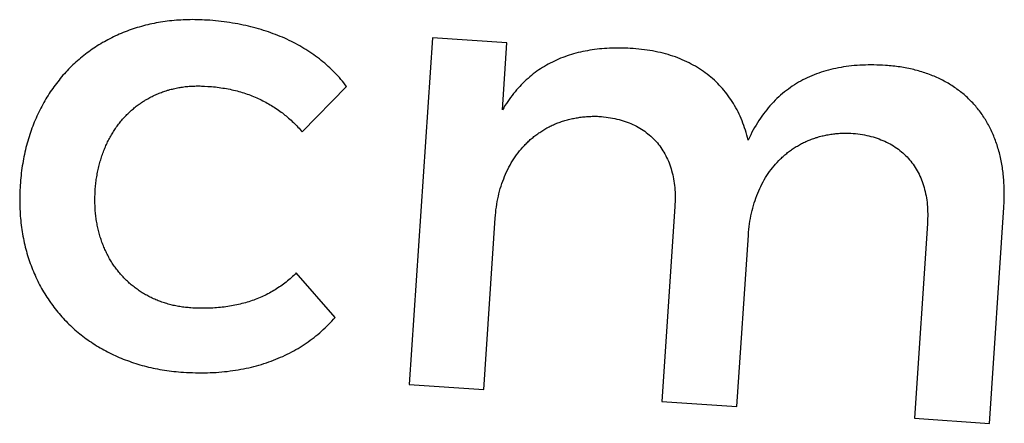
# Model space of a CAD drawing. Extents: x 11880 to 25577, y 6756 to 10446.
# Tile 86 of 87: x 24990 to 25119, y 7689 to 7742. Entities that reach past the tile are written whole.
import ezdxf

# ---------------------------------------------------------------- set-up
doc = ezdxf.new("R2010")
doc.units = 0
doc.header["$MEASUREMENT"] = 0
doc.layers.add('HAIRLINE', color=178, linetype='CONTINUOUS')

msp = doc.modelspace()

# ---------------------------------------------------------------- linework, layer by layer
at = {"layer": 'HAIRLINE'}
for points in [[(25014.39, 7741.99), (25014.07, 7742.01), (25013.76, 7742.03), (25013.44, 7742.04), (25013.13, 7742.05), (25012.82, 7742.05), (25012.51, 7742.06), (25012.2, 7742.05), (25011.9, 7742.05), (25011.59, 7742.04), (25011.29, 7742.03), (25010.99, 7742.01), (25010.69, 7742), (25010.39, 7741.97), (25010.09, 7741.95), (25009.79, 7741.92), (25009.5, 7741.89), (25009.2, 7741.85), (25008.91, 7741.81), (25008.62, 7741.77), (25008.33, 7741.72), (25008.04, 7741.68), (25007.76, 7741.62), (25007.47, 7741.57), (25007.19, 7741.51), (25006.91, 7741.45), (25006.63, 7741.38), (25006.36, 7741.32), (25006.08, 7741.24), (25005.81, 7741.17), (25005.53, 7741.09), (25005.26, 7741.01), (25004.99, 7740.93), (25004.73, 7740.84), (25004.46, 7740.75), (25004.2, 7740.66), (25003.94, 7740.56), (25003.68, 7740.46), (25003.42, 7740.36), (25003.17, 7740.25), (25002.91, 7740.15), (25002.66, 7740.03), (25002.41, 7739.92), (25002.16, 7739.8), (25001.92, 7739.68), (25001.67, 7739.56), (25001.43, 7739.43), (25001.19, 7739.3), (25000.95, 7739.17), (25000.72, 7739.04), (25000.48, 7738.9), (25000.25, 7738.76), (25000.02, 7738.61), (24999.79, 7738.47), (24999.57, 7738.32), (24999.34, 7738.17), (24999.12, 7738.01), (24998.9, 7737.85), (24998.69, 7737.69), (24998.47, 7737.53), (24998.26, 7737.36), (24998.05, 7737.19), (24997.84, 7737.02), (24997.64, 7736.85), (24997.43, 7736.67), (24997.23, 7736.49), (24997.03, 7736.31), (24996.84, 7736.12), (24996.64, 7735.94), (24996.45, 7735.75), (24996.26, 7735.55), (24996.08, 7735.36), (24995.89, 7735.16), (24995.71, 7734.96), (24995.53, 7734.76), (24995.35, 7734.55), (24995.18, 7734.34), (24995.01, 7734.13), (24994.84, 7733.92), (24994.67, 7733.7), (24994.5, 7733.48), (24994.34, 7733.26), (24994.18, 7733.04), (24994.03, 7732.81), (24993.87, 7732.59), (24993.72, 7732.36), (24993.57, 7732.12), (24993.43, 7731.89), (24993.28, 7731.65), (24993.14, 7731.41), (24993, 7731.17), (24992.87, 7730.92), (24992.74, 7730.68), (24992.61, 7730.43), (24992.48, 7730.17), (24992.35, 7729.92), (24992.23, 7729.66), (24992.11, 7729.41), (24992, 7729.14), (24991.88, 7728.88), (24991.77, 7728.62), (24991.67, 7728.35), (24991.56, 7728.08), (24991.46, 7727.81), (24991.36, 7727.53), (24991.27, 7727.26), (24991.17, 7726.98), (24991.09, 7726.7), (24991, 7726.42), (24990.92, 7726.13), (24990.83, 7725.85), (24990.76, 7725.56), (24990.68, 7725.27), (24990.61, 7724.97), (24990.54, 7724.68), (24990.48, 7724.38), (24990.42, 7724.08), (24990.36, 7723.78), (24990.3, 7723.48), (24990.25, 7723.17), (24990.2, 7722.87), (24990.15, 7722.56), (24990.11, 7722.25), (24990.07, 7721.94), (24990.03, 7721.62), (24990, 7721.31), (24989.97, 7720.99), (24989.95, 7720.67), (24989.92, 7720.35), (24989.9, 7720.03), (24989.89, 7719.71), (24989.87, 7719.39), (24989.86, 7719.07), (24989.86, 7718.76), (24989.86, 7718.45), (24989.86, 7718.14), (24989.86, 7717.83), (24989.87, 7717.52), (24989.88, 7717.21), (24989.9, 7716.9), (24989.92, 7716.6), (24989.94, 7716.3), (24989.96, 7716), (24989.99, 7715.7), (24990.02, 7715.4), (24990.06, 7715.1), (24990.1, 7714.81), (24990.14, 7714.52), (24990.19, 7714.23), (24990.23, 7713.94), (24990.29, 7713.65), (24990.34, 7713.36), (24990.4, 7713.08), (24990.46, 7712.79), (24990.52, 7712.51), (24990.59, 7712.23), (24990.66, 7711.96), (24990.74, 7711.68), (24990.81, 7711.41), (24990.89, 7711.14), (24990.98, 7710.87), (24991.06, 7710.6), (24991.15, 7710.33), (24991.25, 7710.07), (24991.34, 7709.8), (24991.44, 7709.54), (24991.54, 7709.28), (24991.65, 7709.03), (24991.76, 7708.77), (24991.87, 7708.52), (24991.98, 7708.27), (24992.1, 7708.02), (24992.22, 7707.77), (24992.34, 7707.53), (24992.46, 7707.29), (24992.59, 7707.05), (24992.72, 7706.81), (24992.86, 7706.57), (24992.99, 7706.34), (24993.13, 7706.1), (24993.28, 7705.87), (24993.42, 7705.65), (24993.57, 7705.42), (24993.72, 7705.2), (24993.88, 7704.97), (24994.03, 7704.76), (24994.19, 7704.54), (24994.35, 7704.32), (24994.52, 7704.11), (24994.69, 7703.9), (24994.86, 7703.69), (24995.03, 7703.49), (24995.2, 7703.28), (24995.38, 7703.08), (24995.56, 7702.89), (24995.75, 7702.69), (24995.93, 7702.5), (24996.12, 7702.3), (24996.31, 7702.11), (24996.51, 7701.93), (24996.7, 7701.74), (24996.9, 7701.56), (24997.1, 7701.38), (24997.31, 7701.21), (24997.51, 7701.03), (24997.72, 7700.86), (24997.93, 7700.69), (24998.15, 7700.53), (24998.36, 7700.36), (24998.58, 7700.2), (24998.8, 7700.04), (24999.02, 7699.89), (24999.25, 7699.73), (24999.48, 7699.58), (24999.71, 7699.43), (24999.94, 7699.29), (25000.18, 7699.14), (25000.41, 7699), (25000.65, 7698.87), (25000.89, 7698.73), (25001.14, 7698.6), (25001.38, 7698.47), (25001.63, 7698.34), (25001.88, 7698.22), (25002.14, 7698.1), (25002.39, 7697.98), (25002.65, 7697.87), (25002.91, 7697.75), (25003.17, 7697.65), (25003.43, 7697.54), (25003.7, 7697.44), (25003.97, 7697.33), (25004.24, 7697.24), (25004.51, 7697.14), (25004.78, 7697.05), (25005.06, 7696.96), (25005.34, 7696.88), (25005.62, 7696.79), (25005.9, 7696.71), (25006.18, 7696.64), (25006.47, 7696.56), (25006.76, 7696.49), (25007.05, 7696.42), (25007.34, 7696.36), (25007.63, 7696.3), (25007.93, 7696.24), (25008.23, 7696.18), (25008.53, 7696.13), (25008.83, 7696.08), (25009.13, 7696.04), (25009.44, 7696), (25009.75, 7695.96), (25010.05, 7695.92), (25010.36, 7695.89), (25010.68, 7695.86), (25010.99, 7695.83), (25011.31, 7695.81), (25011.71, 7695.79), (25012.11, 7695.77), (25012.51, 7695.75), (25012.9, 7695.74), (25013.3, 7695.73), (25013.69, 7695.73), (25014.07, 7695.74), (25014.46, 7695.74), (25014.84, 7695.76), (25015.22, 7695.77), (25015.59, 7695.79), (25015.97, 7695.82), (25016.34, 7695.85), (25016.71, 7695.89), (25017.07, 7695.92), (25017.43, 7695.97), (25017.79, 7696.02), (25018.15, 7696.07), (25018.5, 7696.13), (25018.85, 7696.19), (25019.2, 7696.25), (25019.54, 7696.33), (25019.88, 7696.4), (25020.22, 7696.48), (25020.56, 7696.56), (25020.89, 7696.65), (25021.22, 7696.74), (25021.54, 7696.84), (25021.87, 7696.94), (25022.19, 7697.04), (25022.5, 7697.15), (25022.82, 7697.26), (25023.13, 7697.38), (25023.44, 7697.5), (25023.74, 7697.63), (25024.04, 7697.76), (25024.34, 7697.89), (25024.64, 7698.03), (25024.93, 7698.17), (25025.22, 7698.32), (25025.51, 7698.47), (25025.79, 7698.62), (25026.07, 7698.78), (25026.35, 7698.94), (25026.62, 7699.11), (25026.89, 7699.28), (25027.16, 7699.45), (25027.42, 7699.63), (25027.68, 7699.81), (25027.94, 7699.99), (25028.2, 7700.18), (25028.45, 7700.38), (25028.69, 7700.57), (25028.94, 7700.77), (25029.18, 7700.98), (25029.42, 7701.19), (25029.65, 7701.4), (25029.88, 7701.61), (25030.11, 7701.83), (25030.34, 7702.06), (25030.56, 7702.28), (25030.77, 7702.51), (25030.99, 7702.75), (25031.2, 7702.99), (25026.09, 7708.83), (25025.94, 7708.67), (25025.78, 7708.51), (25025.62, 7708.36), (25025.45, 7708.21), (25025.29, 7708.07), (25025.12, 7707.92), (25024.95, 7707.78), (25024.78, 7707.64), (25024.61, 7707.5), (25024.43, 7707.37), (25024.26, 7707.24), (25024.08, 7707.11), (25023.9, 7706.99), (25023.71, 7706.86), (25023.53, 7706.75), (25023.34, 7706.63), (25023.15, 7706.51), (25022.96, 7706.4), (25022.77, 7706.29), (25022.58, 7706.19), (25022.38, 7706.08), (25022.18, 7705.98), (25021.98, 7705.88), (25021.78, 7705.79), (25021.58, 7705.7), (25021.37, 7705.61), (25021.16, 7705.52), (25020.95, 7705.43), (25020.74, 7705.35), (25020.53, 7705.27), (25020.32, 7705.2), (25020.1, 7705.12), (25019.88, 7705.05), (25019.66, 7704.98), (25019.44, 7704.92), (25019.22, 7704.86), (25018.99, 7704.8), (25018.77, 7704.74), (25018.54, 7704.69), (25018.31, 7704.64), (25018.07, 7704.59), (25017.84, 7704.54), (25017.61, 7704.5), (25017.37, 7704.46), (25017.13, 7704.42), (25016.89, 7704.39), (25016.65, 7704.35), (25016.41, 7704.33), (25016.16, 7704.3), (25015.91, 7704.28), (25015.67, 7704.26), (25015.42, 7704.24), (25015.16, 7704.22), (25014.91, 7704.21), (25014.66, 7704.2), (25014.4, 7704.2), (25014.14, 7704.19), (25013.88, 7704.19), (25013.62, 7704.19), (25013.36, 7704.2), (25013.1, 7704.21), (25012.83, 7704.22), (25012.57, 7704.23), (25012.3, 7704.25), (25012.12, 7704.26), (25011.93, 7704.28), (25011.75, 7704.29), (25011.57, 7704.31), (25011.39, 7704.34), (25011.21, 7704.36), (25011.03, 7704.39), (25010.86, 7704.41), (25010.68, 7704.44), (25010.5, 7704.48), (25010.33, 7704.51), (25010.16, 7704.54), (25009.99, 7704.58), (25009.82, 7704.62), (25009.65, 7704.66), (25009.48, 7704.71), (25009.31, 7704.75), (25009.14, 7704.8), (25008.98, 7704.85), (25008.82, 7704.9), (25008.65, 7704.96), (25008.49, 7705.01), (25008.33, 7705.07), (25008.17, 7705.13), (25008.01, 7705.19), (25007.86, 7705.25), (25007.7, 7705.32), (25007.55, 7705.38), (25007.39, 7705.45), (25007.24, 7705.52), (25007.09, 7705.59), (25006.94, 7705.67), (25006.79, 7705.74), (25006.64, 7705.82), (25006.5, 7705.9), (25006.35, 7705.98), (25006.21, 7706.06), (25006.07, 7706.15), (25005.93, 7706.23), (25005.79, 7706.32), (25005.65, 7706.41), (25005.51, 7706.5), (25005.38, 7706.6), (25005.24, 7706.69), (25005.11, 7706.79), (25004.98, 7706.89), (25004.85, 7706.99), (25004.72, 7707.09), (25004.59, 7707.19), (25004.47, 7707.29), (25004.34, 7707.4), (25004.22, 7707.51), (25004.1, 7707.62), (25003.98, 7707.73), (25003.86, 7707.84), (25003.74, 7707.96), (25003.63, 7708.07), (25003.51, 7708.19), (25003.4, 7708.31), (25003.29, 7708.43), (25003.18, 7708.55), (25003.07, 7708.67), (25002.97, 7708.8), (25002.86, 7708.93), (25002.76, 7709.05), (25002.66, 7709.18), (25002.56, 7709.31), (25002.46, 7709.45), (25002.36, 7709.58), (25002.26, 7709.72), (25002.17, 7709.85), (25002.08, 7709.99), (25001.99, 7710.13), (25001.9, 7710.27), (25001.81, 7710.41), (25001.72, 7710.56), (25001.64, 7710.7), (25001.56, 7710.85), (25001.48, 7711), (25001.4, 7711.15), (25001.32, 7711.3), (25001.24, 7711.45), (25001.17, 7711.6), (25001.1, 7711.76), (25001.03, 7711.91), (25000.96, 7712.07), (25000.89, 7712.23), (25000.83, 7712.39), (25000.76, 7712.55), (25000.7, 7712.71), (25000.64, 7712.87), (25000.58, 7713.04), (25000.53, 7713.2), (25000.47, 7713.37), (25000.42, 7713.54), (25000.37, 7713.71), (25000.32, 7713.88), (25000.27, 7714.05), (25000.23, 7714.22), (25000.18, 7714.39), (25000.14, 7714.57), (25000.1, 7714.75), (25000.06, 7714.92), (25000.03, 7715.1), (24999.99, 7715.28), (24999.96, 7715.46), (24999.93, 7715.64), (24999.9, 7715.83), (24999.87, 7716.01), (24999.85, 7716.19), (24999.83, 7716.38), (24999.81, 7716.57), (24999.79, 7716.76), (24999.77, 7716.94), (24999.76, 7717.13), (24999.75, 7717.32), (24999.74, 7717.52), (24999.73, 7717.71), (24999.72, 7717.9), (24999.72, 7718.1), (24999.71, 7718.29), (24999.71, 7718.49), (24999.72, 7718.69), (24999.72, 7718.89), (24999.73, 7719.09), (24999.73, 7719.29), (24999.74, 7719.49), (24999.76, 7719.69), (24999.77, 7719.89), (24999.79, 7720.09), (24999.81, 7720.29), (24999.83, 7720.49), (24999.85, 7720.69), (24999.87, 7720.88), (24999.9, 7721.08), (24999.93, 7721.27), (24999.96, 7721.46), (24999.99, 7721.66), (25000.02, 7721.85), (25000.06, 7722.03), (25000.1, 7722.22), (25000.14, 7722.41), (25000.18, 7722.59), (25000.22, 7722.78), (25000.27, 7722.96), (25000.31, 7723.14), (25000.36, 7723.32), (25000.41, 7723.5), (25000.47, 7723.68), (25000.52, 7723.85), (25000.58, 7724.03), (25000.63, 7724.2), (25000.69, 7724.37), (25000.75, 7724.54), (25000.82, 7724.71), (25000.88, 7724.88), (25000.95, 7725.05), (25001.02, 7725.21), (25001.09, 7725.38), (25001.16, 7725.54), (25001.23, 7725.7), (25001.3, 7725.86), (25001.38, 7726.02), (25001.46, 7726.17), (25001.54, 7726.33), (25001.62, 7726.48), (25001.7, 7726.63), (25001.79, 7726.79), (25001.87, 7726.93), (25001.96, 7727.08), (25002.05, 7727.23), (25002.14, 7727.37), (25002.23, 7727.52), (25002.33, 7727.66), (25002.42, 7727.8), (25002.52, 7727.94), (25002.62, 7728.08), (25002.72, 7728.21), (25002.82, 7728.35), (25002.92, 7728.48), (25003.02, 7728.61), (25003.13, 7728.74), (25003.24, 7728.87), (25003.35, 7728.99), (25003.46, 7729.12), (25003.57, 7729.24), (25003.68, 7729.36), (25003.79, 7729.48), (25003.91, 7729.6), (25004.03, 7729.72), (25004.14, 7729.83), (25004.26, 7729.94), (25004.39, 7730.06), (25004.51, 7730.17), (25004.63, 7730.27), (25004.76, 7730.38), (25004.88, 7730.48), (25005.01, 7730.59), (25005.14, 7730.69), (25005.27, 7730.79), (25005.4, 7730.89), (25005.53, 7730.98), (25005.67, 7731.08), (25005.8, 7731.17), (25005.94, 7731.26), (25006.07, 7731.35), (25006.21, 7731.43), (25006.35, 7731.52), (25006.49, 7731.6), (25006.63, 7731.69), (25006.78, 7731.76), (25006.92, 7731.84), (25007.07, 7731.92), (25007.21, 7731.99), (25007.36, 7732.07), (25007.51, 7732.14), (25007.66, 7732.2), (25007.81, 7732.27), (25007.96, 7732.34), (25008.12, 7732.4), (25008.27, 7732.46), (25008.43, 7732.52), (25008.58, 7732.58), (25008.74, 7732.63), (25008.9, 7732.69), (25009.06, 7732.74), (25009.22, 7732.79), (25009.38, 7732.83), (25009.54, 7732.88), (25009.7, 7732.92), (25009.87, 7732.96), (25010.03, 7733), (25010.2, 7733.04), (25010.36, 7733.08), (25010.53, 7733.11), (25010.7, 7733.14), (25010.87, 7733.17), (25011.04, 7733.2), (25011.21, 7733.22), (25011.38, 7733.25), (25011.56, 7733.27), (25011.73, 7733.29), (25011.9, 7733.3), (25012.08, 7733.32), (25012.25, 7733.33), (25012.43, 7733.34), (25012.61, 7733.35), (25012.79, 7733.35), (25012.97, 7733.36), (25013.15, 7733.36), (25013.33, 7733.36), (25013.51, 7733.36), (25013.69, 7733.35), (25013.87, 7733.35), (25014.06, 7733.34), (25014.5, 7733.31), (25014.75, 7733.29), (25015, 7733.27), (25015.25, 7733.25), (25015.5, 7733.23), (25015.75, 7733.2), (25015.99, 7733.16), (25016.24, 7733.13), (25016.48, 7733.09), (25016.72, 7733.05), (25016.95, 7733.01), (25017.19, 7732.97), (25017.42, 7732.92), (25017.66, 7732.87), (25017.89, 7732.81), (25018.12, 7732.76), (25018.34, 7732.7), (25018.57, 7732.64), (25018.79, 7732.57), (25019.01, 7732.51), (25019.23, 7732.44), (25019.45, 7732.37), (25019.66, 7732.29), (25019.88, 7732.22), (25020.09, 7732.14), (25020.3, 7732.06), (25020.51, 7731.97), (25020.71, 7731.89), (25020.92, 7731.8), (25021.12, 7731.71), (25021.32, 7731.62), (25021.52, 7731.52), (25021.72, 7731.42), (25021.91, 7731.32), (25022.1, 7731.22), (25022.3, 7731.11), (25022.48, 7731.01), (25022.67, 7730.9), (25022.86, 7730.79), (25023.04, 7730.67), (25023.22, 7730.56), (25023.4, 7730.44), (25023.58, 7730.32), (25023.76, 7730.2), (25023.93, 7730.07), (25024.11, 7729.94), (25024.28, 7729.82), (25024.45, 7729.69), (25024.61, 7729.55), (25024.78, 7729.42), (25024.94, 7729.28), (25025.1, 7729.14), (25025.26, 7729), (25025.42, 7728.86), (25025.58, 7728.71), (25025.73, 7728.57), (25025.88, 7728.42), (25026.03, 7728.27), (25026.18, 7728.12), (25026.33, 7727.96), (25026.47, 7727.81), (25026.62, 7727.65), (25026.76, 7727.49), (25026.9, 7727.33), (25032.71, 7733.3), (25032.52, 7733.53), (25032.34, 7733.77), (25032.15, 7734), (25031.95, 7734.22), (25031.76, 7734.45), (25031.56, 7734.67), (25031.35, 7734.89), (25031.15, 7735.1), (25030.94, 7735.32), (25030.72, 7735.52), (25030.5, 7735.73), (25030.28, 7735.93), (25030.06, 7736.13), (25029.83, 7736.33), (25029.6, 7736.53), (25029.37, 7736.72), (25029.13, 7736.9), (25028.89, 7737.09), (25028.64, 7737.27), (25028.4, 7737.45), (25028.15, 7737.62), (25027.89, 7737.8), (25027.64, 7737.97), (25027.38, 7738.13), (25027.11, 7738.29), (25026.84, 7738.45), (25026.57, 7738.61), (25026.3, 7738.76), (25026.02, 7738.91), (25025.74, 7739.06), (25025.46, 7739.2), (25025.18, 7739.34), (25024.89, 7739.48), (25024.59, 7739.61), (25024.3, 7739.74), (25024, 7739.87), (25023.7, 7739.99), (25023.39, 7740.11), (25023.08, 7740.22), (25022.77, 7740.34), (25022.46, 7740.45), (25022.14, 7740.55), (25021.82, 7740.65), (25021.5, 7740.75), (25021.17, 7740.85), (25020.84, 7740.94), (25020.51, 7741.03), (25020.17, 7741.12), (25019.83, 7741.2), (25019.49, 7741.28), (25019.14, 7741.35), (25018.8, 7741.42), (25018.45, 7741.49), (25018.09, 7741.55), (25017.73, 7741.61), (25017.37, 7741.67), (25017.01, 7741.72), (25016.65, 7741.77), (25016.28, 7741.82), (25015.91, 7741.86), (25015.53, 7741.9), (25015.15, 7741.93), (25014.77, 7741.97)], [(25103.33, 7736.06), (25102.95, 7736.08), (25102.56, 7736.1), (25102.18, 7736.11), (25101.8, 7736.12), (25101.43, 7736.12), (25101.05, 7736.12), (25100.69, 7736.11), (25100.32, 7736.1), (25099.96, 7736.08), (25099.6, 7736.06), (25099.24, 7736.03), (25098.88, 7735.99), (25098.53, 7735.95), (25098.19, 7735.91), (25097.84, 7735.86), (25097.5, 7735.8), (25097.16, 7735.74), (25096.83, 7735.67), (25096.5, 7735.6), (25096.17, 7735.52), (25095.85, 7735.44), (25095.52, 7735.35), (25095.21, 7735.26), (25094.89, 7735.16), (25094.58, 7735.05), (25094.27, 7734.94), (25093.97, 7734.82), (25093.67, 7734.7), (25093.37, 7734.57), (25093.08, 7734.43), (25092.79, 7734.29), (25092.5, 7734.15), (25092.22, 7734), (25091.94, 7733.84), (25091.66, 7733.67), (25091.39, 7733.5), (25091.12, 7733.33), (25090.86, 7733.15), (25090.6, 7732.96), (25090.34, 7732.77), (25090.09, 7732.57), (25089.84, 7732.36), (25089.59, 7732.15), (25089.35, 7731.93), (25089.11, 7731.71), (25088.87, 7731.48), (25088.64, 7731.24), (25088.42, 7731), (25088.19, 7730.75), (25087.97, 7730.5), (25087.76, 7730.24), (25087.55, 7729.97), (25087.34, 7729.69), (25087.14, 7729.41), (25086.94, 7729.13), (25086.74, 7728.84), (25086.55, 7728.54), (25086.36, 7728.23), (25086.18, 7727.92), (25086, 7727.6), (25085.83, 7727.28), (25085.66, 7726.94), (25085.49, 7726.61), (25085.33, 7726.26), (25085.25, 7726.59), (25085.16, 7726.92), (25085.07, 7727.24), (25084.97, 7727.56), (25084.87, 7727.87), (25084.76, 7728.18), (25084.65, 7728.48), (25084.53, 7728.79), (25084.41, 7729.08), (25084.28, 7729.38), (25084.15, 7729.66), (25084.01, 7729.95), (25083.87, 7730.23), (25083.72, 7730.5), (25083.56, 7730.78), (25083.41, 7731.04), (25083.24, 7731.31), (25083.07, 7731.57), (25082.9, 7731.82), (25082.72, 7732.07), (25082.54, 7732.32), (25082.35, 7732.56), (25082.16, 7732.79), (25081.96, 7733.02), (25081.76, 7733.25), (25081.55, 7733.47), (25081.34, 7733.69), (25081.12, 7733.91), (25080.9, 7734.11), (25080.67, 7734.32), (25080.44, 7734.52), (25080.2, 7734.71), (25079.96, 7734.9), (25079.71, 7735.09), (25079.46, 7735.27), (25079.21, 7735.44), (25078.95, 7735.61), (25078.68, 7735.78), (25078.41, 7735.94), (25078.14, 7736.09), (25077.86, 7736.24), (25077.58, 7736.39), (25077.29, 7736.53), (25077, 7736.67), (25076.7, 7736.8), (25076.4, 7736.92), (25076.1, 7737.04), (25075.79, 7737.16), (25075.47, 7737.26), (25075.15, 7737.37), (25074.83, 7737.47), (25074.5, 7737.56), (25074.17, 7737.65), (25073.83, 7737.73), (25073.49, 7737.81), (25073.15, 7737.88), (25072.8, 7737.95), (25072.45, 7738.01), (25072.09, 7738.07), (25071.73, 7738.12), (25071.36, 7738.16), (25070.99, 7738.2), (25070.62, 7738.24), (25070.24, 7738.27), (25069.88, 7738.29), (25069.54, 7738.3), (25069.19, 7738.32), (25068.84, 7738.33), (25068.5, 7738.33), (25068.16, 7738.33), (25067.82, 7738.33), (25067.49, 7738.32), (25067.15, 7738.31), (25066.82, 7738.29), (25066.5, 7738.27), (25066.17, 7738.24), (25065.85, 7738.21), (25065.53, 7738.18), (25065.21, 7738.14), (25064.89, 7738.09), (25064.58, 7738.04), (25064.27, 7737.99), (25063.96, 7737.93), (25063.66, 7737.87), (25063.35, 7737.8), (25063.05, 7737.73), (25062.76, 7737.66), (25062.46, 7737.57), (25062.17, 7737.49), (25061.88, 7737.4), (25061.59, 7737.3), (25061.31, 7737.2), (25061.03, 7737.1), (25060.75, 7736.99), (25060.48, 7736.87), (25060.2, 7736.76), (25059.93, 7736.63), (25059.67, 7736.5), (25059.4, 7736.37), (25059.14, 7736.23), (25058.88, 7736.08), (25058.63, 7735.93), (25058.38, 7735.78), (25058.13, 7735.62), (25057.88, 7735.46), (25057.64, 7735.29), (25057.4, 7735.11), (25057.17, 7734.93), (25056.93, 7734.75), (25056.7, 7734.56), (25056.48, 7734.36), (25056.25, 7734.16), (25056.03, 7733.96), (25055.81, 7733.74), (25055.6, 7733.53), (25055.39, 7733.31), (25055.18, 7733.08), (25054.98, 7732.85), (25054.78, 7732.61), (25054.58, 7732.36), (25054.38, 7732.11), (25054.19, 7731.86), (25054.01, 7731.6), (25053.82, 7731.33), (25053.64, 7731.06), (25053.46, 7730.79), (25053.29, 7730.5), (25053.12, 7730.22), (25053.71, 7739.02), (25043.96, 7739.68), (25040.92, 7694.18), (25050.67, 7693.53), (25052.17, 7716.02), (25052.2, 7716.39), (25052.24, 7716.76), (25052.28, 7717.12), (25052.33, 7717.48), (25052.38, 7717.84), (25052.44, 7718.19), (25052.51, 7718.54), (25052.59, 7718.89), (25052.67, 7719.23), (25052.75, 7719.57), (25052.85, 7719.9), (25052.95, 7720.23), (25053.06, 7720.55), (25053.17, 7720.87), (25053.29, 7721.19), (25053.41, 7721.5), (25053.54, 7721.8), (25053.68, 7722.11), (25053.82, 7722.4), (25053.97, 7722.69), (25054.13, 7722.98), (25054.29, 7723.26), (25054.46, 7723.54), (25054.63, 7723.81), (25054.81, 7724.08), (25054.99, 7724.34), (25055.18, 7724.59), (25055.38, 7724.84), (25055.58, 7725.08), (25055.79, 7725.32), (25055.89, 7725.44), (25056, 7725.55), (25056.11, 7725.67), (25056.22, 7725.78), (25056.33, 7725.89), (25056.44, 7726), (25056.55, 7726.11), (25056.67, 7726.21), (25056.78, 7726.32), (25056.9, 7726.42), (25057.02, 7726.52), (25057.14, 7726.62), (25057.26, 7726.72), (25057.38, 7726.82), (25057.51, 7726.91), (25057.63, 7727), (25057.76, 7727.1), (25057.89, 7727.19), (25058.02, 7727.27), (25058.15, 7727.36), (25058.28, 7727.45), (25058.41, 7727.53), (25058.55, 7727.61), (25058.68, 7727.69), (25058.82, 7727.77), (25058.96, 7727.85), (25059.09, 7727.92), (25059.23, 7728), (25059.38, 7728.07), (25059.52, 7728.14), (25059.66, 7728.2), (25059.81, 7728.27), (25059.95, 7728.33), (25060.1, 7728.4), (25060.25, 7728.46), (25060.4, 7728.52), (25060.55, 7728.57), (25060.7, 7728.63), (25060.86, 7728.68), (25061.01, 7728.73), (25061.17, 7728.78), (25061.32, 7728.83), (25061.48, 7728.88), (25061.64, 7728.92), (25061.8, 7728.96), (25061.96, 7729), (25062.12, 7729.04), (25062.29, 7729.08), (25062.45, 7729.11), (25062.62, 7729.14), (25062.78, 7729.17), (25062.95, 7729.2), (25063.12, 7729.23), (25063.29, 7729.25), (25063.46, 7729.27), (25063.63, 7729.29), (25063.81, 7729.31), (25063.98, 7729.33), (25064.15, 7729.34), (25064.33, 7729.35), (25064.51, 7729.36), (25064.69, 7729.37), (25064.87, 7729.38), (25065.05, 7729.38), (25065.23, 7729.38), (25065.41, 7729.38), (25065.59, 7729.38), (25065.78, 7729.37), (25066.09, 7729.35), (25066.39, 7729.32), (25066.7, 7729.28), (25066.99, 7729.24), (25067.29, 7729.19), (25067.57, 7729.14), (25067.86, 7729.08), (25068.14, 7729.02), (25068.41, 7728.95), (25068.68, 7728.87), (25068.95, 7728.79), (25069.21, 7728.71), (25069.47, 7728.62), (25069.72, 7728.52), (25069.97, 7728.42), (25070.21, 7728.31), (25070.45, 7728.2), (25070.68, 7728.08), (25070.91, 7727.95), (25071.13, 7727.82), (25071.35, 7727.69), (25071.57, 7727.55), (25071.77, 7727.41), (25071.98, 7727.26), (25072.18, 7727.1), (25072.37, 7726.94), (25072.56, 7726.78), (25072.74, 7726.61), (25072.92, 7726.44), (25073.09, 7726.26), (25073.26, 7726.07), (25073.43, 7725.89), (25073.58, 7725.69), (25073.74, 7725.49), (25073.88, 7725.29), (25074.03, 7725.08), (25074.16, 7724.87), (25074.29, 7724.66), (25074.42, 7724.44), (25074.54, 7724.21), (25074.65, 7723.98), (25074.76, 7723.75), (25074.87, 7723.51), (25074.97, 7723.26), (25075.06, 7723.02), (25075.15, 7722.76), (25075.23, 7722.51), (25075.3, 7722.25), (25075.37, 7721.98), (25075.44, 7721.71), (25075.5, 7721.44), (25075.55, 7721.17), (25075.6, 7720.88), (25075.64, 7720.6), (25075.67, 7720.31), (25075.7, 7720.02), (25075.73, 7719.72), (25075.75, 7719.42), (25075.76, 7719.12), (25075.76, 7718.81), (25075.76, 7718.5), (25075.76, 7718.18), (25075.74, 7717.86), (25075.73, 7717.54), (25074.02, 7691.97), (25083.85, 7691.31), (25085.36, 7713.8), (25085.38, 7714.18), (25085.42, 7714.54), (25085.46, 7714.91), (25085.51, 7715.27), (25085.56, 7715.62), (25085.62, 7715.98), (25085.69, 7716.33), (25085.76, 7716.67), (25085.85, 7717.01), (25085.93, 7717.35), (25086.02, 7717.68), (25086.12, 7718.01), (25086.23, 7718.34), (25086.34, 7718.66), (25086.46, 7718.97), (25086.58, 7719.28), (25086.71, 7719.59), (25086.85, 7719.89), (25086.99, 7720.19), (25087.14, 7720.48), (25087.29, 7720.77), (25087.45, 7721.05), (25087.61, 7721.33), (25087.78, 7721.6), (25087.96, 7721.86), (25088.14, 7722.12), (25088.33, 7722.38), (25088.52, 7722.63), (25088.72, 7722.87), (25088.92, 7723.11), (25089.13, 7723.34), (25089.35, 7723.57), (25089.46, 7723.68), (25089.57, 7723.79), (25089.68, 7723.89), (25089.79, 7724), (25089.91, 7724.11), (25090.02, 7724.21), (25090.14, 7724.31), (25090.26, 7724.41), (25090.38, 7724.51), (25090.5, 7724.61), (25090.62, 7724.7), (25090.74, 7724.79), (25090.87, 7724.89), (25090.99, 7724.98), (25091.12, 7725.06), (25091.25, 7725.15), (25091.38, 7725.24), (25091.51, 7725.32), (25091.64, 7725.4), (25091.78, 7725.48), (25091.91, 7725.56), (25092.05, 7725.64), (25092.19, 7725.71), (25092.32, 7725.79), (25092.46, 7725.86), (25092.6, 7725.93), (25092.75, 7726), (25092.89, 7726.06), (25093.03, 7726.13), (25093.18, 7726.19), (25093.33, 7726.25), (25093.47, 7726.31), (25093.62, 7726.37), (25093.77, 7726.42), (25093.92, 7726.47), (25094.08, 7726.53), (25094.23, 7726.58), (25094.39, 7726.62), (25094.54, 7726.67), (25094.7, 7726.71), (25094.86, 7726.76), (25095.02, 7726.8), (25095.18, 7726.83), (25095.34, 7726.87), (25095.5, 7726.9), (25095.66, 7726.94), (25095.83, 7726.97), (25095.99, 7727), (25096.16, 7727.02), (25096.33, 7727.05), (25096.5, 7727.07), (25096.67, 7727.09), (25096.84, 7727.11), (25097.01, 7727.12), (25097.18, 7727.14), (25097.36, 7727.15), (25097.53, 7727.16), (25097.71, 7727.17), (25097.89, 7727.17), (25098.07, 7727.17), (25098.25, 7727.18), (25098.43, 7727.18), (25098.61, 7727.17), (25098.79, 7727.17), (25099.1, 7727.14), (25099.41, 7727.11), (25099.71, 7727.08), (25100.01, 7727.04), (25100.3, 7726.99), (25100.59, 7726.94), (25100.87, 7726.88), (25101.15, 7726.82), (25101.43, 7726.75), (25101.7, 7726.67), (25101.97, 7726.59), (25102.23, 7726.5), (25102.49, 7726.41), (25102.74, 7726.31), (25102.99, 7726.21), (25103.24, 7726.1), (25103.48, 7725.99), (25103.71, 7725.87), (25103.94, 7725.75), (25104.17, 7725.62), (25104.39, 7725.49), (25104.6, 7725.35), (25104.81, 7725.2), (25105.02, 7725.05), (25105.22, 7724.9), (25105.41, 7724.74), (25105.6, 7724.57), (25105.79, 7724.41), (25105.97, 7724.23), (25106.15, 7724.05), (25106.32, 7723.87), (25106.48, 7723.68), (25106.64, 7723.49), (25106.8, 7723.29), (25106.94, 7723.09), (25107.09, 7722.88), (25107.23, 7722.67), (25107.36, 7722.45), (25107.49, 7722.23), (25107.61, 7722), (25107.73, 7721.77), (25107.84, 7721.54), (25107.94, 7721.3), (25108.04, 7721.06), (25108.14, 7720.81), (25108.23, 7720.56), (25108.31, 7720.3), (25108.39, 7720.04), (25108.46, 7719.78), (25108.53, 7719.51), (25108.59, 7719.23), (25108.64, 7718.96), (25108.69, 7718.68), (25108.73, 7718.39), (25108.77, 7718.1), (25108.8, 7717.81), (25108.82, 7717.51), (25108.84, 7717.21), (25108.85, 7716.91), (25108.86, 7716.6), (25108.86, 7716.29), (25108.85, 7715.97), (25108.84, 7715.65), (25108.82, 7715.33), (25107.12, 7689.76), (25116.95, 7689.1), (25118.84, 7717.41), (25118.86, 7717.66), (25118.87, 7717.92), (25118.88, 7718.17), (25118.89, 7718.42), (25118.9, 7718.67), (25118.9, 7718.91), (25118.9, 7719.16), (25118.9, 7719.4), (25118.9, 7719.64), (25118.89, 7719.89), (25118.88, 7720.13), (25118.87, 7720.36), (25118.86, 7720.6), (25118.85, 7720.84), (25118.83, 7721.07), (25118.81, 7721.3), (25118.79, 7721.53), (25118.77, 7721.76), (25118.74, 7721.99), (25118.71, 7722.22), (25118.68, 7722.44), (25118.65, 7722.66), (25118.61, 7722.88), (25118.57, 7723.1), (25118.53, 7723.32), (25118.49, 7723.54), (25118.45, 7723.76), (25118.4, 7723.97), (25118.35, 7724.18), (25118.3, 7724.39), (25118.25, 7724.6), (25118.19, 7724.81), (25118.13, 7725.01), (25118.07, 7725.22), (25118.01, 7725.42), (25117.95, 7725.62), (25117.88, 7725.82), (25117.81, 7726.02), (25117.74, 7726.21), (25117.67, 7726.41), (25117.59, 7726.6), (25117.51, 7726.79), (25117.43, 7726.98), (25117.35, 7727.17), (25117.27, 7727.35), (25117.18, 7727.54), (25117.09, 7727.72), (25117, 7727.9), (25116.91, 7728.08), (25116.82, 7728.26), (25116.72, 7728.43), (25116.62, 7728.6), (25116.52, 7728.78), (25116.42, 7728.95), (25116.31, 7729.11), (25116.21, 7729.28), (25116.1, 7729.44), (25115.98, 7729.61), (25115.87, 7729.77), (25115.76, 7729.93), (25115.64, 7730.08), (25115.52, 7730.24), (25115.4, 7730.39), (25115.27, 7730.55), (25115.15, 7730.69), (25115.02, 7730.84), (25114.89, 7730.99), (25114.76, 7731.13), (25114.62, 7731.28), (25114.49, 7731.42), (25114.35, 7731.55), (25114.21, 7731.69), (25114.07, 7731.83), (25113.92, 7731.96), (25113.78, 7732.09), (25113.63, 7732.22), (25113.48, 7732.35), (25113.33, 7732.47), (25113.17, 7732.59), (25113.02, 7732.71), (25112.86, 7732.83), (25112.7, 7732.95), (25112.54, 7733.07), (25112.37, 7733.18), (25112.21, 7733.29), (25112.04, 7733.4), (25111.87, 7733.51), (25111.7, 7733.61), (25111.53, 7733.71), (25111.35, 7733.81), (25111.17, 7733.91), (25111, 7734.01), (25110.81, 7734.1), (25110.63, 7734.2), (25110.45, 7734.29), (25110.26, 7734.38), (25110.07, 7734.46), (25109.88, 7734.55), (25109.69, 7734.63), (25109.5, 7734.71), (25109.3, 7734.79), (25109.1, 7734.86), (25108.9, 7734.94), (25108.7, 7735.01), (25108.5, 7735.08), (25108.29, 7735.14), (25108.09, 7735.21), (25107.88, 7735.27), (25107.67, 7735.33), (25107.46, 7735.39), (25107.24, 7735.45), (25107.03, 7735.5), (25106.81, 7735.55), (25106.59, 7735.6), (25106.37, 7735.65), (25106.14, 7735.69), (25105.92, 7735.74), (25105.69, 7735.78), (25105.47, 7735.82), (25105.24, 7735.85), (25105, 7735.88), (25104.77, 7735.92), (25104.54, 7735.95), (25104.3, 7735.97), (25104.06, 7736), (25103.82, 7736.02), (25103.58, 7736.04)]]:
    msp.add_lwpolyline(points, close=True, dxfattribs=at)

doc.saveas('drawing.dxf')
